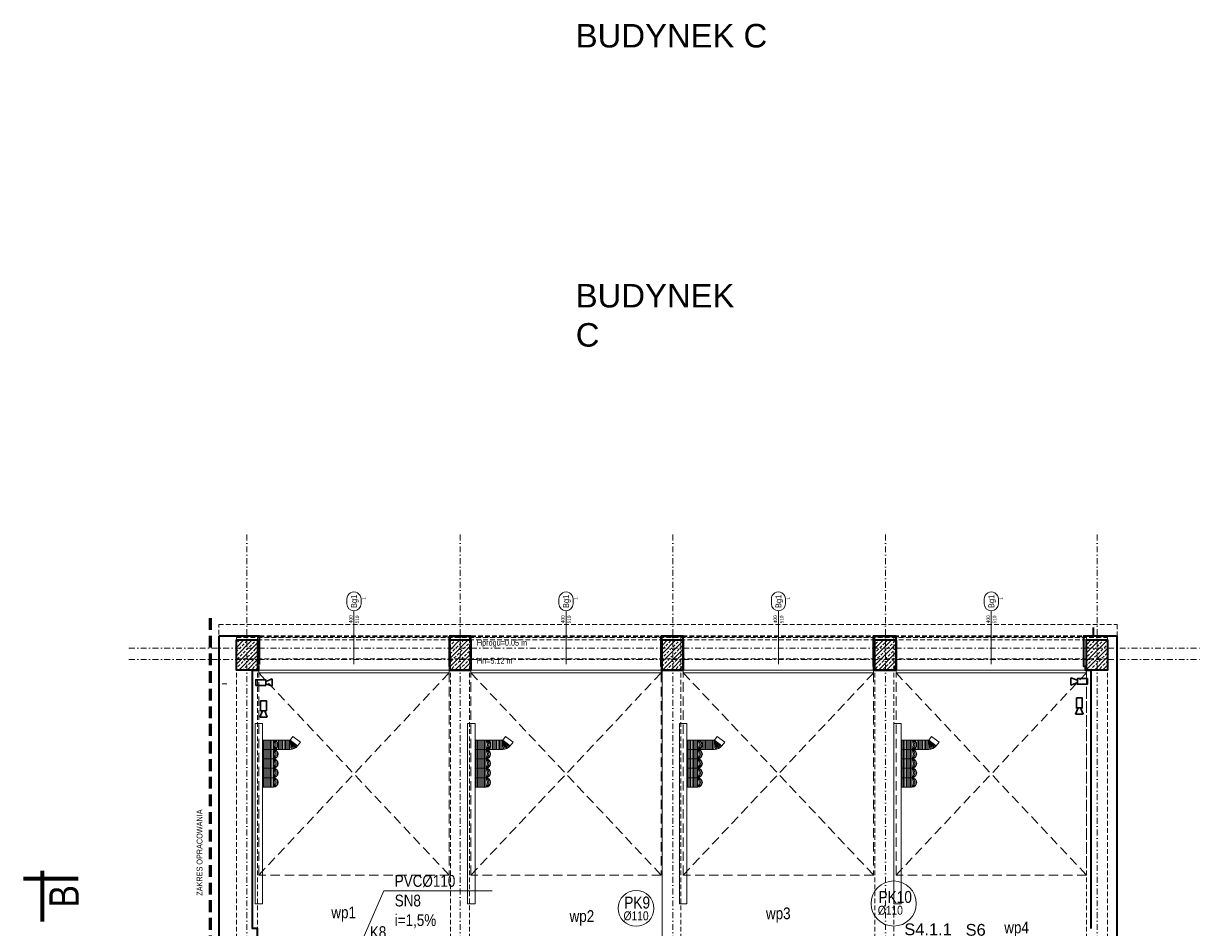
# Model space of a CAD drawing. Header units: millimetres. Extents: x -96593 to 66336, y -23969 to 7139.
# Tile 153 of 256: x -90900 to -88396, y 9 to 1932. Entities that reach past the tile are written whole.
import ezdxf
from ezdxf.enums import TextEntityAlignment as Align

# ---------------------------------------------------------------- set-up
doc = ezdxf.new("R2010")
doc.units = ezdxf.units.MM
for name, pattern in [('DASHDOT', [1, 0.5, -0.25, 0, -0.25]), ('DASHED', [0.75, 0.5, -0.25]), ('DASHEDX2', [1.5, 1, -0.5])]:
    doc.linetypes.add(name, pattern=pattern)
doc.layers.add('BA_pom', color=6, linetype='Continuous', lineweight=18, plot=False)
for name, color, linetype, lineweight in [('BA_sym', 7, 'Continuous', 18), ('BA_txc', 1, 'Continuous', 18), ('BA_txs', 2, 'Continuous', 18), ('MM_KS_OPISY', 7, 'Continuous', 9), ('mm_punktwstawienia', 1, 'Continuous', 50), ('PG_BRAMY', 1, 'DASHEDX2', 18), ('PG_KONSTRUKCJA', 5, 'Continuous', 35), ('PG_OSIE', 1, 'DASHDOT', 18), ('PG_PODCIĄGI', 1, 'DASHED', 18), ('PG_PRZERYWANE_ŚREDNIE', 1, 'DASHEDX2', 18), ('PG_SZRAF', 1, 'Continuous', 18), ('PG_WIDOKOWE_CIENKIE', 1, 'Continuous', 18), ('PG_WYPOSAŻENIE', 1, 'Continuous', 18), ('PG_ŚCIANY_SŁUPY', 4, 'Continuous', 35), ('Wyposażenie', 134, 'Continuous', 18)]:
    doc.layers.add(name, color=color, linetype=linetype, lineweight=lineweight)
doc.styles.add('BIKTS', font='bikromsw.shx', dxfattribs={"width": 0.85})
doc.styles.get("Standard").update_dxf_attribs({"font": 'arial.ttf'})

# ---------------------------------------------------------------- blocks, each defined once
blk = doc.blocks.new('brama')
at = {"layer": 'PG_BRAMY', "color": 253, "linetype": 'Continuous'}
for p, q in [((4191.2, 391.2), (4596.2, 391.2)), ((4191.2, 391.2), (4191.2, 385.2)), ((4191.2, 385.2), (4596.2, 385.2)), ((4596.2, 391.2), (4596.2, 385.2))]:
    blk.add_line(p, q, dxfattribs=at)
at = {"layer": 'PG_BRAMY', "color": 253, "ltscale": 20}
for p, q in [((4191.2, -44.8), (4596.2, 385.2)), ((4191.2, 385.2), (4596.2, -44.8))]:
    blk.add_line(p, q, dxfattribs=at)
blk.add_lwpolyline([(4191.2, 385.2), (4596.2, 385.2), (4596.2, -44.8), (4191.2, -44.8)], close=True, dxfattribs=at)
blk = doc.blocks.new('symdrz')
blk.add_lwpolyline([(-10, -30, -1), (-10, 30), (10, 30, -1), (10, -30)], format="xyb", close=True)
at = {"style": 'BIKTS', "width": 0.8}
blk.add_attdef('SYMDRZ', text='', height=25, dxfattribs=at).set_placement((0, 0), align=Align.MIDDLE)
blk.add_attdef('SZERDRZ', text='', height=25, dxfattribs=at).set_placement((77.1, 8.8), align=Align.CENTER)
blk.add_attdef('WYSDRZ', text='', height=25, dxfattribs=at).set_placement((77.1, -9.5), align=Align.TOP_CENTER)
blk = doc.blocks.new('A$C558C0175')
at = {"layer": 'PG_SZRAF'}
h = blk.add_hatch(dxfattribs=at)
h.set_pattern_fill('ANSI33', color=256, scale=50)
h.set_pattern_definition([(45, (339.872, -19.246), (-8.83883, 8.83883), []), (45, (348.711, -19.246), (-8.83883, 8.83883), [6.25, -3.125])])
h.paths.add_polyline_path([(-45, 64), (0, 64), (0, 0), (-45, 0)])
at = {"layer": 'PG_KONSTRUKCJA'}
blk.add_lwpolyline([(-45, 64), (0, 64), (0, 0), (-45, 0)], close=True, dxfattribs=at)
blk = doc.blocks.new('A$C0fd6651b')
at = {"layer": 'PG_WYPOSAŻENIE', "color": 18, "lineweight": 30, "true_color": 0x000000}
for p, q in [((5.4, 13.5), (0, 0)), ((0, 0), (15.8, 0)), ((10.4, 13.5), (15.8, 0))]:
    blk.add_line(p, q, dxfattribs=at)
blk.add_lwpolyline([(1.8, 34.8), (1.8, 13.5), (14, 13.5), (14, 34.8)], close=True, dxfattribs=at)
blk = doc.blocks.new('A$C0f2c6892')
at = {"layer": 'PG_WIDOKOWE_CIENKIE', "color": 18, "lineweight": 30}
for p, rotation in [((94.2, -104.5), 90), ((1794.1, -86.2), 270), ((539.1, -1184.3), 180), ((985.2, -1184.3), 180), ((1439.3, -1184.3), 180), ((81.6, -2322.1), 180), ((1823.6, -2315.7), 180), ((90.2, -2386.2), 90), ((1792.2, -2366.1), 270)]:
    blk.add_blockref('A$C0fd6651b', p, dxfattribs=dict(at, rotation=rotation))
for p in [(67.9, -170.2), (1804, -164), (454.6, -1304.5), (900.7, -1304.5), (1354.8, -1304.5)]:
    blk.add_blockref('A$C0fd6651b', p, dxfattribs=at)
blk = doc.blocks.new('A$C2E197AD3')
at = {"layer": 'BA_sym', "color": 252}
for p, q in [((1175.1, 2937.5), (1175.1, 3003.5)), ((1175.1, 2937.5), (1175.1, 3001)), ((1175.1, 2982.3), (1175.1, 2889.9)), ((1626.3, 2937.5), (1626.3, 3003.5)), ((1626.3, 2937.5), (1626.3, 3001)), ((1626.3, 2982.3), (1626.3, 2889.9)), ((2078.3, 2937.5), (2078.3, 3003.5)), ((2078.3, 2937.5), (2078.3, 3001)), ((2078.3, 2982.3), (2078.3, 2889.9)), ((2531.3, 2937.5), (2531.3, 3003.5)), ((2531.3, 2937.5), (2531.3, 3001)), ((2531.3, 2982.3), (2531.3, 2889.9))]:
    blk.add_line(p, q, dxfattribs=at)
at = {"layer": 'PG_KONSTRUKCJA', "color": 252}
blk.add_lwpolyline([(2748.8, 2949.5), (2748.8, 2968)], dxfattribs=at)
at = {"layer": 'PG_OSIE', "color": 252, "ltscale": 25}
for points in [[(947.3, 3165.6), (947.3, 314.7)], [(1401.3, 3165.6), (1401.3, 314.7)], [(1853.3, 3165.6), (1853.3, 314.7)], [(2306.3, 3165.6), (2306.3, 314.7)], [(2756.3, 3165.6), (2756.3, 314.7)], [(696.2, 2924), (2976.4, 2924)], [(696.2, 2900), (2976.4, 2900)]]:
    blk.add_lwpolyline(points, dxfattribs=at)
at = {"layer": 'PG_PODCIĄGI', "color": 252, "ltscale": 20}
for points in [[(904.8, 2848), (887.3, 2848), (887.3, 2974.5), (2798.8, 2974.5), (2798.8, 2848)], [(924.8, 2946.5), (2778.8, 2946.5)], [(924.8, 2946.5), (924.8, 472.5)], [(924.8, 2941.5), (2778.8, 2941.5)], [(969.8, 2946.5), (969.8, 472.5)], [(1380.8, 2946.5), (1380.8, 472.5)], [(1420.8, 2946.5), (1420.8, 472.5)], [(1830.8, 2946.5), (1830.8, 472.5)], [(1870.8, 2946.5), (1870.8, 472.5)], [(2283.8, 2946.5), (2283.8, 472.5)], [(2323.8, 2946.5), (2323.8, 472.5)], [(2733.8, 2946.5), (2733.8, 472.5)], [(2778.8, 2946.5), (2778.8, 472.5)], [(924.8, 2901.5), (2778.8, 2901.5)], [(2778.8, 2877.5), (924.8, 2877.5)]]:
    blk.add_lwpolyline(points, dxfattribs=at)
at = {"layer": 'PG_PRZERYWANE_ŚREDNIE', "color": 252, "lineweight": 60, "ltscale": 25}
blk.add_lwpolyline([(869, 2987.8), (869, 1989.8), (882.2, 1989.8), (882.2, 1387.6)], dxfattribs=at)
at = {"layer": 'PG_WIDOKOWE_CIENKIE', "color": 252, "lineweight": 70}
for p, q in [((588.4, 2433.3), (471.9, 2433.3)), ((511.9, 2450.8), (511.9, 2342.8))]:
    blk.add_line(p, q, dxfattribs=at)
at = {"layer": 'PG_ŚCIANY_SŁUPY', "color": 252}
for points in [[(974.3, 2889.5), (974.3, 2949.5), (887.3, 2949.5)], [(887.3, 2949.5), (887.3, 2008.5)], [(1377.8, 2949.5), (1377.8, 2885.5), (1378.8, 2885.5), (1378.8, 2877.5), (1422.8, 2877.5), (1422.8, 2885.5), (1423.8, 2885.5), (1423.8, 2949.5), (1377.8, 2949.5)], [(1828.3, 2949.5), (1828.3, 2885.5), (1829.3, 2885.5), (1829.3, 2877.5), (1874.8, 2877.5), (1874.8, 2885.5), (1875.8, 2885.5), (1875.8, 2949.5), (1828.3, 2949.5)], [(2279.8, 2949.5), (2279.8, 2885.5), (2280.8, 2885.5), (2280.8, 2877.5), (2326.8, 2877.5), (2326.8, 2885.5), (2328.8, 2885.5), (2328.8, 2949.5), (2279.8, 2949.5)], [(2798.8, 464.5), (2798.8, 2949.5), (2727.3, 2949.5), (2727.3, 2885.5), (2730.8, 2885.5), (2730.8, 2877.5), (2743.3, 2877.5), (2743.3, 2327.5)], [(908.3, 2008.5), (928.8, 2008.5), (958.8, 2008.5), (958.8, 2287.5), (969.8, 2287.5), (969.8, 2327.5), (958.8, 2327.5), (958.8, 2877.5), (972.6, 2877.5), (972.6, 2885.5), (974.3, 2885.5)]]:
    blk.add_lwpolyline(points, dxfattribs=at)
at = {"layer": 'PG_ŚCIANY_SŁUPY', "color": 252, "linetype": 'DASHED', "ltscale": 20}
blk.add_lwpolyline([(974.3, 2949.5), (2727.3, 2949.5)], dxfattribs=at)
at = {"layer": 'Wyposażenie', "color": 252, "lineweight": 15}
for p, q in [((980.6, 2764), (964.6, 2764)), ((964.6, 2764), (964.6, 2380.1)), ((980.6, 2764), (980.6, 2380.1)), ((1433, 2764), (1417, 2764)), ((1417, 2764), (1417, 2380.1)), ((1433, 2764), (1433, 2380.1)), ((1883.5, 2764), (1867.5, 2764)), ((1867.5, 2764), (1867.5, 2380.1)), ((1883.5, 2764), (1883.5, 2380.1)), ((2339.6, 2764), (2323.6, 2764)), ((2323.6, 2764), (2323.6, 2380.1)), ((2339.6, 2764), (2339.6, 2380.1)), ((1039.2, 2728.6), (1045.3, 2736.4)), ((1045.3, 2736.4), (1061.1, 2724.1)), ((1491.6, 2728.6), (1497.8, 2736.4)), ((1497.8, 2736.4), (1513.5, 2724.1)), ((1942.1, 2728.6), (1948.3, 2736.4)), ((1948.3, 2736.4), (1964, 2724.1)), ((2398.2, 2728.6), (2404.4, 2736.4)), ((2404.4, 2736.4), (2420.1, 2724.1)), ((1003.5, 2728.6), (980.6, 2728.6)), ((1003.5, 2708.6), (980.6, 2708.6)), ((982.5, 2628.6), (982.5, 2728.6)), ((985.5, 2628.6), (985.5, 2728.6)), ((988.5, 2628.6), (988.5, 2728.6)), ((991.5, 2628.6), (991.5, 2728.6)), ((994.5, 2628.6), (994.5, 2728.6)), ((997.5, 2628.6), (997.5, 2728.6)), ((1000.5, 2628.6), (1000.5, 2728.6)), ((1003.5, 2628.6), (1003.5, 2728.6)), ((1003.5, 2728.6), (1039.2, 2728.6)), ((1003.5, 2708.6), (1039.2, 2708.6)), ((1008.2, 2727.4), (1008.2, 2728.6)), ((1008.2, 2708.6), (1008.2, 2709.8)), ((1011.2, 2725), (1011.2, 2728.6)), ((1011.2, 2708.6), (1011.2, 2712.2)), ((1014.2, 2708.6), (1014.2, 2728.6)), ((1017.2, 2708.6), (1017.2, 2728.6)), ((1017.2, 2708.6), (1017.2, 2728.6)), ((1020.2, 2708.6), (1020.2, 2728.6)), ((1023.2, 2708.6), (1023.2, 2728.6)), ((1026.2, 2708.6), (1026.2, 2728.6)), ((1029.2, 2708.6), (1029.2, 2728.6)), ((1032.2, 2708.6), (1032.2, 2728.6)), ((1035.2, 2708.6), (1035.2, 2728.6)), ((1038.2, 2708.6), (1038.2, 2728.6)), ((1039.2, 2728.6), (1054.9, 2716.2)), ((1041.2, 2708.7), (1039.2, 2728.6)), ((1044.1, 2709.2), (1039.2, 2728.6)), ((1047, 2710.2), (1039.2, 2728.6)), ((1049.6, 2711.5), (1039.2, 2728.6)), ((1052.1, 2713.3), (1039.2, 2728.6)), ((1054.2, 2715.4), (1039.2, 2728.6)), ((1061.1, 2724.1), (1054.9, 2716.2)), ((1455.9, 2728.6), (1433, 2728.6)), ((1455.9, 2708.6), (1433, 2708.6)), ((1434.9, 2628.6), (1434.9, 2728.6)), ((1437.9, 2628.6), (1437.9, 2728.6)), ((1440.9, 2628.6), (1440.9, 2728.6)), ((1443.9, 2628.6), (1443.9, 2728.6)), ((1446.9, 2628.6), (1446.9, 2728.6)), ((1449.9, 2628.6), (1449.9, 2728.6)), ((1452.9, 2628.6), (1452.9, 2728.6)), ((1455.9, 2628.6), (1455.9, 2728.6)), ((1455.9, 2728.6), (1491.6, 2728.6)), ((1455.9, 2708.6), (1491.6, 2708.6)), ((1460.6, 2727.4), (1460.6, 2728.6)), ((1460.6, 2708.6), (1460.6, 2709.8)), ((1463.6, 2725), (1463.6, 2728.6)), ((1463.6, 2708.6), (1463.6, 2712.2)), ((1466.6, 2708.6), (1466.6, 2728.6)), ((1469.6, 2708.6), (1469.6, 2728.6)), ((1469.6, 2708.6), (1469.6, 2728.6)), ((1472.6, 2708.6), (1472.6, 2728.6)), ((1475.6, 2708.6), (1475.6, 2728.6)), ((1478.6, 2708.6), (1478.6, 2728.6)), ((1481.6, 2708.6), (1481.6, 2728.6)), ((1484.6, 2708.6), (1484.6, 2728.6)), ((1487.6, 2708.6), (1487.6, 2728.6)), ((1490.6, 2708.6), (1490.6, 2728.6)), ((1491.6, 2728.6), (1507.4, 2716.2)), ((1493.6, 2708.7), (1491.6, 2728.6)), ((1496.6, 2709.2), (1491.6, 2728.6)), ((1499.4, 2710.2), (1491.6, 2728.6)), ((1502.1, 2711.5), (1491.6, 2728.6)), ((1504.5, 2713.3), (1491.6, 2728.6)), ((1506.7, 2715.4), (1491.6, 2728.6)), ((1513.5, 2724.1), (1507.4, 2716.2)), ((1906.4, 2728.6), (1883.5, 2728.6)), ((1906.4, 2708.6), (1883.5, 2708.6)), ((1885.4, 2628.6), (1885.4, 2728.6)), ((1888.4, 2628.6), (1888.4, 2728.6)), ((1891.4, 2628.6), (1891.4, 2728.6)), ((1894.4, 2628.6), (1894.4, 2728.6)), ((1897.4, 2628.6), (1897.4, 2728.6)), ((1900.4, 2628.6), (1900.4, 2728.6)), ((1903.4, 2628.6), (1903.4, 2728.6)), ((1906.4, 2628.6), (1906.4, 2728.6)), ((1906.4, 2728.6), (1942.1, 2728.6)), ((1906.4, 2708.6), (1942.1, 2708.6)), ((1911.1, 2727.4), (1911.1, 2728.6)), ((1911.1, 2708.6), (1911.1, 2709.8)), ((1914.1, 2725), (1914.1, 2728.6)), ((1914.1, 2708.6), (1914.1, 2712.2)), ((1917.1, 2708.6), (1917.1, 2728.6)), ((1920.1, 2708.6), (1920.1, 2728.6)), ((1920.1, 2708.6), (1920.1, 2728.6)), ((1923.1, 2708.6), (1923.1, 2728.6)), ((1926.1, 2708.6), (1926.1, 2728.6)), ((1929.1, 2708.6), (1929.1, 2728.6)), ((1932.1, 2708.6), (1932.1, 2728.6)), ((1935.1, 2708.6), (1935.1, 2728.6)), ((1938.1, 2708.6), (1938.1, 2728.6)), ((1941.1, 2708.6), (1941.1, 2728.6)), ((1942.1, 2728.6), (1957.8, 2716.2)), ((1944.1, 2708.7), (1942.1, 2728.6)), ((1947, 2709.2), (1942.1, 2728.6)), ((1949.9, 2710.2), (1942.1, 2728.6)), ((1952.5, 2711.5), (1942.1, 2728.6)), ((1955, 2713.3), (1942.1, 2728.6)), ((1957.1, 2715.4), (1942.1, 2728.6)), ((1964, 2724.1), (1957.8, 2716.2)), ((2362.5, 2728.6), (2339.6, 2728.6)), ((2362.5, 2708.6), (2339.6, 2708.6)), ((2341.5, 2628.6), (2341.5, 2728.6)), ((2344.5, 2628.6), (2344.5, 2728.6)), ((2347.5, 2628.6), (2347.5, 2728.6)), ((2350.5, 2628.6), (2350.5, 2728.6)), ((2353.5, 2628.6), (2353.5, 2728.6)), ((2356.5, 2628.6), (2356.5, 2728.6)), ((2359.5, 2628.6), (2359.5, 2728.6)), ((2362.5, 2628.6), (2362.5, 2728.6)), ((2362.5, 2728.6), (2398.2, 2728.6)), ((2362.5, 2708.6), (2398.2, 2708.6)), ((2367.2, 2727.4), (2367.2, 2728.6)), ((2367.2, 2708.6), (2367.2, 2709.8)), ((2370.2, 2725), (2370.2, 2728.6)), ((2370.2, 2708.6), (2370.2, 2712.2)), ((2373.2, 2708.6), (2373.2, 2728.6)), ((2376.2, 2708.6), (2376.2, 2728.6)), ((2376.2, 2708.6), (2376.2, 2728.6)), ((2379.2, 2708.6), (2379.2, 2728.6)), ((2382.2, 2708.6), (2382.2, 2728.6)), ((2385.2, 2708.6), (2385.2, 2728.6)), ((2388.2, 2708.6), (2388.2, 2728.6)), ((2391.2, 2708.6), (2391.2, 2728.6)), ((2394.2, 2708.6), (2394.2, 2728.6)), ((2397.2, 2708.6), (2397.2, 2728.6)), ((2398.2, 2728.6), (2414, 2716.2)), ((2400.2, 2708.7), (2398.2, 2728.6)), ((2403.2, 2709.2), (2398.2, 2728.6)), ((2406, 2710.2), (2398.2, 2728.6)), ((2408.7, 2711.5), (2398.2, 2728.6)), ((2411.1, 2713.3), (2398.2, 2728.6)), ((2413.3, 2715.4), (2398.2, 2728.6)), ((2420.1, 2724.1), (2414, 2716.2)), ((1003.5, 2688.6), (980.6, 2688.6)), ((1455.9, 2688.6), (1433, 2688.6)), ((1906.4, 2688.6), (1883.5, 2688.6)), ((2362.5, 2688.6), (2339.6, 2688.6)), ((1003.5, 2668.6), (980.6, 2668.6)), ((1455.9, 2668.6), (1433, 2668.6)), ((1906.4, 2668.6), (1883.5, 2668.6)), ((2362.5, 2668.6), (2339.6, 2668.6)), ((1003.5, 2648.6), (980.6, 2648.6)), ((1455.9, 2648.6), (1433, 2648.6)), ((1906.4, 2648.6), (1883.5, 2648.6)), ((2362.5, 2648.6), (2339.6, 2648.6)), ((1003.5, 2628.6), (980.6, 2628.6)), ((1455.9, 2628.6), (1433, 2628.6)), ((1906.4, 2628.6), (1883.5, 2628.6)), ((2362.5, 2628.6), (2339.6, 2628.6)), ((980.6, 2380.1), (964.6, 2380.1)), ((1433, 2380.1), (1417, 2380.1)), ((1883.5, 2380.1), (1867.5, 2380.1)), ((2339.6, 2380.1), (2323.6, 2380.1))]:
    blk.add_line(p, q, dxfattribs=at)
for centre, radius, start, end in [((1003.5, 2718.6), 10, 270, 90), ((1002.4, 2718.6), 10.1, 276.0256, 83.9744), ((998.1, 2718.6), 11.3, 298.0725, 61.9275), ((988.3, 2718.6), 18.2, 326.6015, 33.3985), ((1003.5, 2698.6), 10, 270, 90), ((1002.4, 2698.6), 10.1, 276.0256, 83.9744), ((998.1, 2698.6), 11.3, 298.0725, 61.9275), ((988.3, 2698.6), 18.2, 326.6015, 33.3985), ((1039.2, 2728.6), 20, 270, 321.8389), ((1455.9, 2718.6), 10, 270, 90), ((1454.9, 2718.6), 10.1, 276.0256, 83.9744), ((1450.6, 2718.6), 11.3, 298.0725, 61.9275), ((1440.8, 2718.6), 18.2, 326.6015, 33.3985), ((1455.9, 2698.6), 10, 270, 90), ((1454.9, 2698.6), 10.1, 276.0256, 83.9744), ((1450.6, 2698.6), 11.3, 298.0725, 61.9275), ((1440.8, 2698.6), 18.2, 326.6015, 33.3985), ((1491.6, 2728.6), 20, 270, 321.8389), ((1906.4, 2718.6), 10, 270, 90), ((1905.3, 2718.6), 10.1, 276.0256, 83.9744), ((1901, 2718.6), 11.3, 298.0725, 61.9275), ((1891.2, 2718.6), 18.2, 326.6015, 33.3985), ((1906.4, 2698.6), 10, 270, 90), ((1905.3, 2698.6), 10.1, 276.0256, 83.9744), ((1901, 2698.6), 11.3, 298.0725, 61.9275), ((1891.2, 2698.6), 18.2, 326.6015, 33.3985), ((1942.1, 2728.6), 20, 270, 321.8389), ((2362.5, 2718.6), 10, 270, 90), ((2361.5, 2718.6), 10.1, 276.0256, 83.9744), ((2357.2, 2718.6), 11.3, 298.0725, 61.9275), ((2347.4, 2718.6), 18.2, 326.6015, 33.3985), ((2362.5, 2698.6), 10, 270, 90), ((2361.5, 2698.6), 10.1, 276.0256, 83.9744), ((2357.2, 2698.6), 11.3, 298.0725, 61.9275), ((2347.4, 2698.6), 18.2, 326.6015, 33.3985), ((2398.2, 2728.6), 20, 270, 321.8389), ((1003.5, 2678.6), 10, 270, 90), ((1002.4, 2678.6), 10.1, 276.0256, 83.9744), ((998.1, 2678.6), 11.3, 298.0725, 61.9275), ((988.3, 2678.6), 18.2, 326.6015, 33.3985), ((1455.9, 2678.6), 10, 270, 90), ((1454.9, 2678.6), 10.1, 276.0256, 83.9744), ((1450.6, 2678.6), 11.3, 298.0725, 61.9275), ((1440.8, 2678.6), 18.2, 326.6015, 33.3985), ((1906.4, 2678.6), 10, 270, 90), ((1905.3, 2678.6), 10.1, 276.0256, 83.9744), ((1901, 2678.6), 11.3, 298.0725, 61.9275), ((1891.2, 2678.6), 18.2, 326.6015, 33.3985), ((2362.5, 2678.6), 10, 270, 90), ((2361.5, 2678.6), 10.1, 276.0256, 83.9744), ((2357.2, 2678.6), 11.3, 298.0725, 61.9275), ((2347.4, 2678.6), 18.2, 326.6015, 33.3985), ((1003.5, 2658.6), 10, 270, 90), ((1002.4, 2658.6), 10.1, 276.0256, 83.9744), ((998.1, 2658.6), 11.3, 298.0725, 61.9275), ((988.3, 2658.6), 18.2, 326.6015, 33.3985), ((1455.9, 2658.6), 10, 270, 90), ((1454.9, 2658.6), 10.1, 276.0256, 83.9744), ((1450.6, 2658.6), 11.3, 298.0725, 61.9275), ((1440.8, 2658.6), 18.2, 326.6015, 33.3985), ((1906.4, 2658.6), 10, 270, 90), ((1905.3, 2658.6), 10.1, 276.0256, 83.9744), ((1901, 2658.6), 11.3, 298.0725, 61.9275), ((1891.2, 2658.6), 18.2, 326.6015, 33.3985), ((2362.5, 2658.6), 10, 270, 90), ((2361.5, 2658.6), 10.1, 276.0256, 83.9744), ((2357.2, 2658.6), 11.3, 298.0725, 61.9275), ((2347.4, 2658.6), 18.2, 326.6015, 33.3985), ((1003.5, 2638.6), 10, 270, 90), ((1002.4, 2638.6), 10.1, 276.0256, 83.9744), ((998.1, 2638.6), 11.3, 298.0725, 61.9275), ((988.3, 2638.6), 18.2, 326.6015, 33.3985), ((1455.9, 2638.6), 10, 270, 90), ((1454.9, 2638.6), 10.1, 276.0256, 83.9744), ((1450.6, 2638.6), 11.3, 298.0725, 61.9275), ((1440.8, 2638.6), 18.2, 326.6015, 33.3985), ((1906.4, 2638.6), 10, 270, 90), ((1905.3, 2638.6), 10.1, 276.0256, 83.9744), ((1901, 2638.6), 11.3, 298.0725, 61.9275), ((1891.2, 2638.6), 18.2, 326.6015, 33.3985), ((2362.5, 2638.6), 10, 270, 90), ((2361.5, 2638.6), 10.1, 276.0256, 83.9744), ((2357.2, 2638.6), 11.3, 298.0725, 61.9275), ((2347.4, 2638.6), 18.2, 326.6015, 33.3985)]:
    blk.add_arc(centre, radius, start, end, dxfattribs=at)
at = {"layer": 'BA_sym', "color": 252}
ref = blk.add_blockref('symdrz', (1175.1, 3023.5), dxfattribs=dict(at, xscale=0.5000000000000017, yscale=0.5000000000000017, zscale=0.5000000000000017, rotation=90.00000472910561))
ref.add_attrib('Symdrz', 'Bg1', dxfattribs={"height": 12.5, "rotation": 90, "style": 'BIKTS', "width": 0.8}).set_placement((1175.1, 3023.5), align=Align.MIDDLE_CENTER)
ref.add_attrib('Szerdrz', '400', dxfattribs={"layer": 'BA_txc', "color": 7, "height": 7.5, "rotation": 90, "style": 'BIKTS', "width": 0.8}).set_placement((1168.3, 2985.6), align=Align.MIDDLE_CENTER)
ref.add_attrib('Wysdrz', '510', dxfattribs={"layer": 'BA_txc', "color": 7, "height": 7.5, "rotation": 90, "style": 'BIKTS', "width": 0.8}).set_placement((1181.8, 2985), align=Align.MIDDLE_CENTER)
ref.add_attrib('Sztuk', '1', (1199.8, 3026.9), dxfattribs={"layer": 'BA_pom', "height": 7.5, "rotation": 90, "style": 'BIKTS', "width": 0.8})
ref = blk.add_blockref('symdrz', (1626.3, 3023.5), dxfattribs=dict(at, xscale=0.5000000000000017, yscale=0.5000000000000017, zscale=0.5000000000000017, rotation=90.00000472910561))
ref.add_attrib('Symdrz', 'Bg1', dxfattribs={"height": 12.5, "rotation": 90, "style": 'BIKTS', "width": 0.8}).set_placement((1626.3, 3023.5), align=Align.MIDDLE_CENTER)
ref.add_attrib('Szerdrz', '400', dxfattribs={"layer": 'BA_txc', "color": 7, "height": 7.5, "rotation": 90, "style": 'BIKTS', "width": 0.8}).set_placement((1619.6, 2985.6), align=Align.MIDDLE_CENTER)
ref.add_attrib('Wysdrz', '510', dxfattribs={"layer": 'BA_txc', "color": 7, "height": 7.5, "rotation": 90, "style": 'BIKTS', "width": 0.8}).set_placement((1633.1, 2985), align=Align.MIDDLE_CENTER)
ref.add_attrib('Sztuk', '1', (1651.1, 3026.9), dxfattribs={"layer": 'BA_pom', "height": 7.5, "rotation": 90, "style": 'BIKTS', "width": 0.8})
ref = blk.add_blockref('symdrz', (2078.3, 3023.5), dxfattribs=dict(at, xscale=0.5000000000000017, yscale=0.5000000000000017, zscale=0.5000000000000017, rotation=90.00000472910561))
ref.add_attrib('Symdrz', 'Bg1', dxfattribs={"height": 12.5, "rotation": 90, "style": 'BIKTS', "width": 0.8}).set_placement((2078.3, 3023.5), align=Align.MIDDLE_CENTER)
ref.add_attrib('Szerdrz', '400', dxfattribs={"layer": 'BA_txc', "color": 7, "height": 7.5, "rotation": 90, "style": 'BIKTS', "width": 0.8}).set_placement((2071.6, 2985.6), align=Align.MIDDLE_CENTER)
ref.add_attrib('Wysdrz', '510', dxfattribs={"layer": 'BA_txc', "color": 7, "height": 7.5, "rotation": 90, "style": 'BIKTS', "width": 0.8}).set_placement((2085.1, 2985), align=Align.MIDDLE_CENTER)
ref.add_attrib('Sztuk', '1', (2103.1, 3026.9), dxfattribs={"layer": 'BA_pom', "height": 7.5, "rotation": 90, "style": 'BIKTS', "width": 0.8})
ref = blk.add_blockref('symdrz', (2531.3, 3023.5), dxfattribs=dict(at, xscale=0.5000000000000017, yscale=0.5000000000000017, zscale=0.5000000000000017, rotation=90.00000472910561))
ref.add_attrib('Symdrz', 'Bg1', dxfattribs={"height": 12.5, "rotation": 90, "style": 'BIKTS', "width": 0.8}).set_placement((2531.3, 3023.5), align=Align.MIDDLE_CENTER)
ref.add_attrib('Szerdrz', '400', dxfattribs={"layer": 'BA_txc', "color": 7, "height": 7.5, "rotation": 90, "style": 'BIKTS', "width": 0.8}).set_placement((2524.6, 2985.6), align=Align.MIDDLE_CENTER)
ref.add_attrib('Wysdrz', '510', dxfattribs={"layer": 'BA_txc', "color": 7, "height": 7.5, "rotation": 90, "style": 'BIKTS', "width": 0.8}).set_placement((2538.1, 2985), align=Align.MIDDLE_CENTER)
ref.add_attrib('Sztuk', '1', (2556.1, 3026.9), dxfattribs={"layer": 'BA_pom', "height": 7.5, "rotation": 90, "style": 'BIKTS', "width": 0.8})
at = {"layer": 'PG_KONSTRUKCJA', "color": 252}
for name, p in [('A$C558C0175', (969.8, 2877.5)), ('A$C558C0175', (1423.8, 2877.5)), ('A$C558C0175', (1875.8, 2877.5)), ('A$C558C0175', (2328.8, 2877.5)), ('A$C558C0175', (2778.8, 2877.5)), ('brama', (-3218.6, 2486.3)), ('brama', (-2767.3, 2486.3)), ('brama', (-2315.3, 2486.3)), ('brama', (-1862.3, 2486.3))]:
    blk.add_blockref(name, p, dxfattribs=at)
at = {"layer": 'PG_WIDOKOWE_CIENKIE', "color": 252, "lineweight": 30}
blk.add_blockref('A$C0f2c6892', (906.8, 2947.5), dxfattribs=at)
at = {"layer": 'BA_txs', "color": 252, "style": 'BIKTS', "width": 0.85}
for s, p in [('Hprogu=0.05 m', (1436.6, 2929.4)), ('Hn=5.12 m', (1436.6, 2891.2))]:
    blk.add_text(s, height=12.5, dxfattribs=at).set_placement(p)
for s, height, p in [('ZAKRES OPRACOWANIA', 12.5, (852.7, 2397.5)), ('B', 62.5, (589.4, 2372.8))]:
    blk.add_text(s, height=height, rotation=90, dxfattribs=at).set_placement(p)
at = {"layer": 'BA_txs', "color": 252, "insert": (1647, 4251.6), "char_height": 50, "attachment_point": 1}
blk.add_mtext_dynamic_manual_height_columns('BUDYNEK C ', width=2501.992, gutter_width=12.5, heights=[0], dxfattribs=at)

msp = doc.modelspace()

# ---------------------------------------------------------------- linework, layer by layer
at = {"layer": 'BA_sym', "color": 252}
for p, q in [((-90196.9, 616.8), (-90196.9, 682.8)), ((-90196.9, 616.8), (-90196.9, 680.3)), ((-89745.7, 616.8), (-89745.7, 682.8)), ((-89745.7, 616.8), (-89745.7, 680.3)), ((-89293.7, 616.8), (-89293.7, 682.8)), ((-89293.7, 616.8), (-89293.7, 680.3)), ((-88840.7, 616.8), (-88840.7, 682.8)), ((-88840.7, 616.8), (-88840.7, 680.3)), ((-90196.9, 661.6), (-90196.9, 569.2)), ((-89745.7, 661.6), (-89745.7, 569.2)), ((-89293.7, 661.6), (-89293.7, 569.2)), ((-88840.7, 661.6), (-88840.7, 569.2))]:
    msp.add_line(p, q, dxfattribs=at)
at = {"layer": 'MM_KS_OPISY'}
for p, q in [((-90177.2, -13.4), (-90133.1, 87.4)), ((-90133.1, 87.4), (-89903.1, 87.4))]:
    msp.add_line(p, q, dxfattribs=at)
msp.add_lwpolyline([(-89541.2, 625.8), (-89541.2, -1848.2)], dxfattribs=at)
for centre, radius in [((-89048.4, 60.2), 48), ((-89596.7, 50), 38.1)]:
    msp.add_circle(centre, radius, dxfattribs=at)

# ---------------------------------------------------------------- block references
at = {"layer": 'BA_sym', "color": 252}
ref = msp.add_blockref('symdrz', (-90196.9, 702.8), dxfattribs=dict(at, xscale=0.5000000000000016, yscale=0.5000000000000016, zscale=0.5000000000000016, rotation=90.00000472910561))
ref.add_attrib('Symdrz', 'Bg1', dxfattribs={"height": 12.5, "rotation": 90, "style": 'BIKTS', "width": 0.8}).set_placement((-90196.9, 702.8), align=Align.MIDDLE_CENTER)
ref.add_attrib('Szerdrz', '400', dxfattribs={"layer": 'BA_txc', "color": 7, "height": 7.5, "rotation": 90, "style": 'BIKTS', "width": 0.8}).set_placement((-90203.7, 664.9), align=Align.MIDDLE_CENTER)
ref.add_attrib('Wysdrz', '510', dxfattribs={"layer": 'BA_txc', "color": 7, "height": 7.5, "rotation": 90, "style": 'BIKTS', "width": 0.8}).set_placement((-90190.2, 664.3), align=Align.MIDDLE_CENTER)
ref.add_attrib('Sztuk', '1', (-90172.2, 706.2), dxfattribs={"layer": 'BA_pom', "height": 7.5, "rotation": 90, "style": 'BIKTS', "width": 0.8})
ref = msp.add_blockref('symdrz', (-89745.7, 702.8), dxfattribs=dict(at, xscale=0.5000000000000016, yscale=0.5000000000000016, zscale=0.5000000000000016, rotation=90.00000472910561))
ref.add_attrib('Symdrz', 'Bg1', dxfattribs={"height": 12.5, "rotation": 90, "style": 'BIKTS', "width": 0.8}).set_placement((-89745.7, 702.8), align=Align.MIDDLE_CENTER)
ref.add_attrib('Szerdrz', '400', dxfattribs={"layer": 'BA_txc', "color": 7, "height": 7.5, "rotation": 90, "style": 'BIKTS', "width": 0.8}).set_placement((-89752.4, 664.9), align=Align.MIDDLE_CENTER)
ref.add_attrib('Wysdrz', '510', dxfattribs={"layer": 'BA_txc', "color": 7, "height": 7.5, "rotation": 90, "style": 'BIKTS', "width": 0.8}).set_placement((-89738.9, 664.3), align=Align.MIDDLE_CENTER)
ref.add_attrib('Sztuk', '1', (-89720.9, 706.2), dxfattribs={"layer": 'BA_pom', "height": 7.5, "rotation": 90, "style": 'BIKTS', "width": 0.8})
ref = msp.add_blockref('symdrz', (-89293.7, 702.8), dxfattribs=dict(at, xscale=0.5000000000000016, yscale=0.5000000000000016, zscale=0.5000000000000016, rotation=90.00000472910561))
ref.add_attrib('Symdrz', 'Bg1', dxfattribs={"height": 12.5, "rotation": 90, "style": 'BIKTS', "width": 0.8}).set_placement((-89293.7, 702.8), align=Align.MIDDLE_CENTER)
ref.add_attrib('Szerdrz', '400', dxfattribs={"layer": 'BA_txc', "color": 7, "height": 7.5, "rotation": 90, "style": 'BIKTS', "width": 0.8}).set_placement((-89300.4, 664.9), align=Align.MIDDLE_CENTER)
ref.add_attrib('Wysdrz', '510', dxfattribs={"layer": 'BA_txc', "color": 7, "height": 7.5, "rotation": 90, "style": 'BIKTS', "width": 0.8}).set_placement((-89286.9, 664.3), align=Align.MIDDLE_CENTER)
ref.add_attrib('Sztuk', '1', (-89268.9, 706.2), dxfattribs={"layer": 'BA_pom', "height": 7.5, "rotation": 90, "style": 'BIKTS', "width": 0.8})
ref = msp.add_blockref('symdrz', (-88840.7, 702.8), dxfattribs=dict(at, xscale=0.5000000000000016, yscale=0.5000000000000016, zscale=0.5000000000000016, rotation=90.00000472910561))
ref.add_attrib('Symdrz', 'Bg1', dxfattribs={"height": 12.5, "rotation": 90, "style": 'BIKTS', "width": 0.8}).set_placement((-88840.7, 702.8), align=Align.MIDDLE_CENTER)
ref.add_attrib('Szerdrz', '400', dxfattribs={"layer": 'BA_txc', "color": 7, "height": 7.5, "rotation": 90, "style": 'BIKTS', "width": 0.8}).set_placement((-88847.4, 664.9), align=Align.MIDDLE_CENTER)
ref.add_attrib('Wysdrz', '510', dxfattribs={"layer": 'BA_txc', "color": 7, "height": 7.5, "rotation": 90, "style": 'BIKTS', "width": 0.8}).set_placement((-88833.9, 664.3), align=Align.MIDDLE_CENTER)
ref.add_attrib('Sztuk', '1', (-88815.9, 706.2), dxfattribs={"layer": 'BA_pom', "height": 7.5, "rotation": 90, "style": 'BIKTS', "width": 0.8})
at = {"layer": 'mm_punktwstawienia', "lineweight": 60}
msp.add_blockref('A$C2E197AD3', (-91372, -2320.7), dxfattribs=at)

# ---------------------------------------------------------------- texts
at = {"layer": 'BA_txs', "color": 252, "style": 'BIKTS', "width": 0.85}
for s, p in [('Hprogu=0.05 m', (-89935.4, 608.7)), ('Hn=5.12 m', (-89935.4, 570.5))]:
    msp.add_text(s, height=12.5, dxfattribs=at).set_placement(p)
for s, height, p in [('ZAKRES OPRACOWANIA', 12.5, (-90519.3, 76.8)), ('B', 62.5, (-90782.6, 52.1))]:
    msp.add_text(s, height=height, rotation=90, dxfattribs=at).set_placement(p)
at = {"layer": 'BA_txs', "color": 252, "insert": (-89725, 1378), "char_height": 50, "attachment_point": 1}
msp.add_mtext_dynamic_manual_height_columns('BUDYNEK C ', width=25.02, gutter_width=12.5, heights=[0], dxfattribs=at)
at = {"layer": 'MM_KS_OPISY', "attachment_point": 1}
for s, width, insert, char_height in [('\\fArial Narrow|b0|i0|c238|p34;PVC%%C110\\PSN8 i=1,5%', 2.864, (-90110.2, 120.8), 25), ('\\fArial Narrow|b0|i0|c238|p34;PK9', 0.503, (-89621.8, 75), 25.4), ('\\fArial Narrow|b0|i0|c238|p34;PK10', 0.503, (-89080.8, 86.9), 25.4), ('\\fArial Narrow|b0|i0|c238|p34;wp1', 6.32, (-90245.2, 53.9), 25), ('\\fArial Narrow|b0|i0|c238|p34;wp3', 6.32, (-89320.3, 51.9), 25), ('{\\fArial Narrow|b0|i0|c238|p34;%%C110}', 0.503, (-89082.3, 55.5), 19.05), ('\\fArial Narrow|b0|i0|c238|p34;wp2', 6.32, (-89738.2, 45.9), 25), ('{\\fArial Narrow|b0|i0|c238|p34;%%C110}', 0.503, (-89623.3, 43.6), 19.05), ('\\fArial Narrow|b0|i0|c238|p34;K8', 6.32, (-90163.2, 11.9), 25), ('S4.1.1', 6.32, (-89025.8, 17.9), 25), ('S6', 6.32, (-88895.3, 16.8), 25), ('\\fArial Narrow|b0|i0|c238|p34;wp4', 6.32, (-88813.2, 21.9), 25)]:
    msp.add_mtext_dynamic_manual_height_columns(s, width=width, gutter_width=1, heights=[0], dxfattribs=dict(at, insert=insert, char_height=char_height))

doc.saveas('drawing.dxf')
